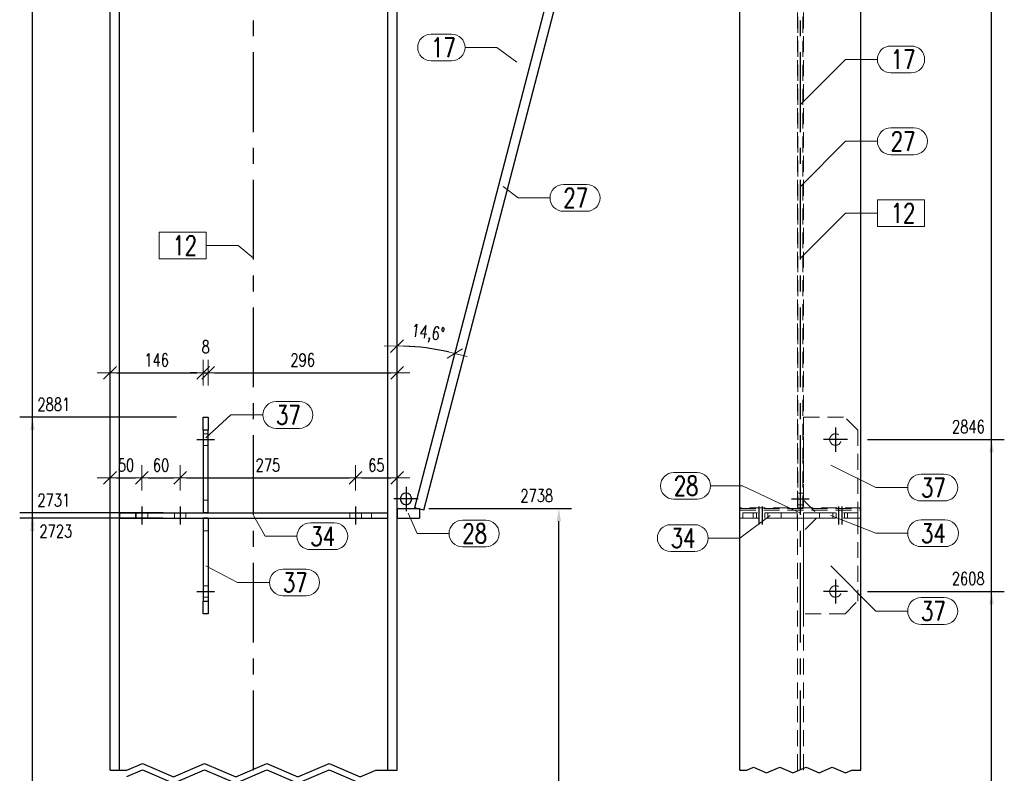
# Model space of a CAD drawing. Header units: millimetres. Extents: x 2097 to 3301, y 14853 to 15503.
# Tile 56 of 97: x 2684 to 2838, y 14968 to 15086. Entities that reach past the tile are written whole.
import ezdxf

# ---------------------------------------------------------------- set-up
doc = ezdxf.new("R2010")
doc.units = ezdxf.units.MM
doc.header["$LTSCALE"] = 10
doc.linetypes.add('HIDDEN', pattern=[0.375, 0.25, -0.125])
doc.linetypes.add('MITTE', pattern=[2, 1.25, -0.25, 0.25, -0.25])
doc.layers.get('Defpoints').update_dxf_attribs({"color": 1})
for name, color, linetype, lineweight in [('PS_DIM', 4, 'Continuous', 13), ('PS_Hidden', 2, 'HIDDEN', 9), ('PS_Pos', 1, 'Continuous', 15), ('PS_SOLID', 7, 'Continuous', 30)]:
    doc.layers.add(name, color=color, linetype=linetype, lineweight=lineweight)
doc.layers.add('PS_MID', color=5, linetype='MITTE')
doc.layers.add('PS_SHAPE', color=3, linetype='Continuous')
doc.styles.add('simplex', font='simplex.shx', dxfattribs={"width": 0.75})
doc.dimstyles.new('1_10_GŁ_DS1-LS10', dxfattribs={"dimtxt": 2, "dimasz": 2, "dimexe": 2, "dimexo": 5, "dimgap": 1, "dimtad": 1, "dimjust": 4, "dimdec": 0, "dimlfac": 10, "dimtxsty": 'simplex', "dimblk1": 'NONE', "dimsah": 1, "dimcen": 2, "dimclrd": 256, "dimclre": 256, "dimclrt": 3, "dimadec": 1, "dimazin": 0, "dimtfac": 1, "dimtdec": 0, "dimtmove": 2, "dimatfit": 3, "dimfxl": 1, "dimarcsym": 0})
doc.dimstyles.new('1_10_PRZ', dxfattribs={"dimtxt": 2, "dimasz": 1, "dimexe": 2, "dimexo": 5, "dimgap": 1, "dimtad": 1, "dimdec": 0, "dimlfac": 10, "dimtxsty": 'simplex', "dimblk": 'dimznak', "dimcen": 2, "dimse1": 1, "dimse2": 1, "dimclrt": 3, "dimadec": 1, "dimazin": 0, "dimtfac": 1, "dimtdec": 0, "dimtix": 1, "dimtmove": 2, "dimatfit": 3, "dimldrblk": 'dim-grot', "dimfxl": 1, "dimarcsym": 0})

# ---------------------------------------------------------------- blocks, each defined once
blk = doc.blocks.new('dimznak')
at = {"color": 0}
for points in [[(0, 2), (0, -2)], [(-2, 0), (2, 0)]]:
    blk.add_lwpolyline(points, dxfattribs=at)
at = {"color": 2}
blk.add_lwpolyline([(1, 1), (-1, -1)], dxfattribs=at)
blk = doc.blocks.new('*D246')
at = {"layer": 'Defpoints', "color": 0, "transparency": 16777216}
for p in [(2698.5, 15177.51), (2742.76, 15137.73), (2747.27, 15122.02), (2774.36, 15109.32), (2742.76, 14968.45)]:
    blk.add_point(p, dxfattribs=at)
at = {"layer": 'PS_DIM', "color": 0, "lineweight": -2, "transparency": 16777216}
blk.add_arc((2742.76, 15137.73), 16.35, 273.5057, 314.5403, dxfattribs=at)
for p, rotation in [((2754.91, 15126.8), 46.29313089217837), ((2742.76, 15121.38), 181.7528705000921)]:
    blk.add_blockref('dimznak', p, dxfattribs=dict(at, rotation=rotation))
at = {"layer": 'PS_DIM', "color": 3, "transparency": 16777216, "insert": (2748.52, 15124.8), "char_height": 2, "attachment_point": 5, "rotation": 24.023, "style": 'simplex'}
blk.add_mtext('48,0°', dxfattribs=at)
blk = doc.blocks.new('dim-grot')
blk.add_hatch(color=256).paths.add_polyline_path([(0, 0), (-2, 0.5), (-2, -0.5)])
blk.add_lwpolyline([(0, 0), (-2, 0.5), (-2, -0.5), (0, 0)])
blk = doc.blocks.new('*D247')
at = {"layer": 'Defpoints', "color": 0, "transparency": 16777216}
for p in [(2742.76, 15137.73), (2771.86, 15110.68), (2748.83, 15034.38), (2745.51, 15009.56), (2742.76, 14968.45)]:
    blk.add_point(p, dxfattribs=at)
at = {"layer": 'PS_DIM', "color": 0, "lineweight": -2, "transparency": 16777216}
blk.add_arc((2742.76, 14999), 35.9, 76.9913, 88.4042, dxfattribs=at)
for p, rotation in [((2742.76, 15034.9), 179.2020881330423), ((2751.81, 15033.74), 346.1934102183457)]:
    blk.add_blockref('dimznak', p, dxfattribs=dict(at, rotation=rotation))
at = {"layer": 'PS_DIM', "color": 3, "transparency": 16777216, "insert": (2747.6, 15036.78), "char_height": 2, "attachment_point": 5, "rotation": 352.6977, "style": 'simplex'}
blk.add_mtext('14,6°', dxfattribs=at)
blk = doc.blocks.new('*D268')
at = {"layer": 'Defpoints', "color": 0, "transparency": 16777216}
for p in [(2702.76, 15014.25), (2697.76, 15010.59), (2702.76, 15009.75)]:
    blk.add_point(p, dxfattribs=at)
at = {"layer": 'PS_DIM', "color": 0, "lineweight": -2, "transparency": 16777216}
blk.add_line((2698.76, 15014.25), (2701.76, 15014.25), dxfattribs=at)
at = {"layer": 'PS_DIM', "color": 0, "lineweight": -2, "transparency": 16777216, "rotation": 180}
blk.add_blockref('dimznak', (2697.76, 15014.25), dxfattribs=at)
at = {"layer": 'PS_DIM', "color": 0, "lineweight": -2, "transparency": 16777216}
blk.add_blockref('dimznak', (2702.76, 15014.25), dxfattribs=at)
at = {"layer": 'PS_DIM', "color": 3, "transparency": 16777216, "insert": (2700.26, 15016.25), "char_height": 2, "attachment_point": 5, "style": 'simplex'}
blk.add_mtext('50', dxfattribs=at)
blk = doc.blocks.new('*D269')
at = {"layer": 'Defpoints', "color": 0, "transparency": 16777216}
for p in [(2708.76, 15014.25), (2702.76, 15009.75), (2708.76, 15009.75)]:
    blk.add_point(p, dxfattribs=at)
at = {"layer": 'PS_DIM', "color": 0, "lineweight": -2, "transparency": 16777216}
blk.add_line((2703.76, 15014.25), (2707.76, 15014.25), dxfattribs=at)
at = {"layer": 'PS_DIM', "color": 0, "lineweight": -2, "transparency": 16777216, "rotation": 180}
blk.add_blockref('dimznak', (2702.76, 15014.25), dxfattribs=at)
at = {"layer": 'PS_DIM', "color": 0, "lineweight": -2, "transparency": 16777216}
blk.add_blockref('dimznak', (2708.76, 15014.25), dxfattribs=at)
at = {"layer": 'PS_DIM', "color": 3, "transparency": 16777216, "insert": (2705.76, 15016.25), "char_height": 2, "attachment_point": 5, "style": 'simplex'}
blk.add_mtext('60', dxfattribs=at)
blk = doc.blocks.new('*D270')
at = {"layer": 'Defpoints', "color": 0, "transparency": 16777216}
for p in [(2736.26, 15014.25), (2708.76, 15009.75), (2736.26, 15009.75)]:
    blk.add_point(p, dxfattribs=at)
at = {"layer": 'PS_DIM', "color": 0, "lineweight": -2, "transparency": 16777216}
blk.add_line((2709.76, 15014.25), (2735.26, 15014.25), dxfattribs=at)
at = {"layer": 'PS_DIM', "color": 0, "lineweight": -2, "transparency": 16777216, "rotation": 180}
blk.add_blockref('dimznak', (2708.76, 15014.25), dxfattribs=at)
at = {"layer": 'PS_DIM', "color": 0, "lineweight": -2, "transparency": 16777216}
blk.add_blockref('dimznak', (2736.26, 15014.25), dxfattribs=at)
at = {"layer": 'PS_DIM', "color": 3, "transparency": 16777216, "insert": (2722.51, 15016.25), "char_height": 2, "attachment_point": 5, "style": 'simplex'}
blk.add_mtext('275', dxfattribs=at)
blk = doc.blocks.new('*D271')
at = {"layer": 'Defpoints', "color": 0, "transparency": 16777216}
for p in [(2742.76, 15014.53), (2742.76, 15014.25), (2736.26, 15009.75)]:
    blk.add_point(p, dxfattribs=at)
at = {"layer": 'PS_DIM', "color": 0, "lineweight": -2, "transparency": 16777216}
blk.add_line((2737.26, 15014.25), (2741.76, 15014.25), dxfattribs=at)
at = {"layer": 'PS_DIM', "color": 0, "lineweight": -2, "transparency": 16777216, "rotation": 180}
blk.add_blockref('dimznak', (2736.26, 15014.25), dxfattribs=at)
at = {"layer": 'PS_DIM', "color": 0, "lineweight": -2, "transparency": 16777216}
blk.add_blockref('dimznak', (2742.76, 15014.25), dxfattribs=at)
at = {"layer": 'PS_DIM', "color": 3, "transparency": 16777216, "insert": (2739.51, 15016.25), "char_height": 2, "attachment_point": 5, "style": 'simplex'}
blk.add_mtext('65', dxfattribs=at)
blk = doc.blocks.new('*D282')
at = {"layer": 'Defpoints', "color": 0, "transparency": 16777216}
for p in [(2712.36, 15030.73), (2697.76, 15026.56), (2712.36, 15023.75)]:
    blk.add_point(p, dxfattribs=at)
at = {"layer": 'PS_DIM', "color": 0, "lineweight": -2, "transparency": 16777216}
blk.add_line((2698.76, 15030.73), (2711.36, 15030.73), dxfattribs=at)
at = {"layer": 'PS_DIM', "color": 0, "lineweight": -2, "transparency": 16777216, "rotation": 180}
blk.add_blockref('dimznak', (2697.76, 15030.73), dxfattribs=at)
at = {"layer": 'PS_DIM', "color": 0, "lineweight": -2, "transparency": 16777216}
blk.add_blockref('dimznak', (2712.36, 15030.73), dxfattribs=at)
at = {"layer": 'PS_DIM', "color": 3, "transparency": 16777216, "insert": (2705.06, 15032.73), "char_height": 2, "attachment_point": 5, "style": 'simplex'}
blk.add_mtext('146', dxfattribs=at)
blk = doc.blocks.new('*D283')
at = {"layer": 'Defpoints', "color": 0, "transparency": 16777216}
for p in [(2713.16, 15030.73), (2712.36, 15023.75), (2713.16, 15023.75)]:
    blk.add_point(p, dxfattribs=at)
at = {"layer": 'PS_DIM', "color": 0, "lineweight": -2, "transparency": 16777216}
for p, q in [((2711.36, 15030.73), (2710.36, 15030.73)), ((2712.36, 15030.73), (2713.16, 15030.73)), ((2714.16, 15030.73), (2715.16, 15030.73))]:
    blk.add_line(p, q, dxfattribs=at)
blk.add_blockref('dimznak', (2712.36, 15030.73), dxfattribs=at)
at = {"layer": 'PS_DIM', "color": 0, "lineweight": -2, "transparency": 16777216, "rotation": 180}
blk.add_blockref('dimznak', (2713.16, 15030.73), dxfattribs=at)
at = {"layer": 'PS_DIM', "color": 3, "transparency": 16777216, "insert": (2712.76, 15034.79), "char_height": 2, "attachment_point": 5, "style": 'simplex'}
blk.add_mtext('8', dxfattribs=at)
blk = doc.blocks.new('*D284')
at = {"layer": 'Defpoints', "color": 0, "transparency": 16777216}
for p in [(2742.76, 15030.73), (2713.16, 15023.75), (2742.76, 15024.1)]:
    blk.add_point(p, dxfattribs=at)
at = {"layer": 'PS_DIM', "color": 0, "lineweight": -2, "transparency": 16777216}
blk.add_line((2714.16, 15030.73), (2741.76, 15030.73), dxfattribs=at)
at = {"layer": 'PS_DIM', "color": 0, "lineweight": -2, "transparency": 16777216, "rotation": 180}
blk.add_blockref('dimznak', (2713.16, 15030.73), dxfattribs=at)
at = {"layer": 'PS_DIM', "color": 0, "lineweight": -2, "transparency": 16777216}
blk.add_blockref('dimznak', (2742.76, 15030.73), dxfattribs=at)
at = {"layer": 'PS_DIM', "color": 3, "transparency": 16777216, "insert": (2727.96, 15032.73), "char_height": 2, "attachment_point": 5, "style": 'simplex'}
blk.add_mtext('296', dxfattribs=at)
blk = doc.blocks.new('*D316')
at = {"layer": 'Defpoints', "color": 0, "transparency": 16777216}
for p in [(2685.6, 15007.95), (2711.06, 15007.95), (2742.76, 14919.15)]:
    blk.add_point(p, dxfattribs=at)
at = {"layer": 'PS_DIM', "lineweight": -2, "transparency": 16777216}
for p, q in [((2706.06, 15007.95), (2683.6, 15007.95)), ((2685.6, 14919.15), (2685.6, 15005.95)), ((2737.76, 14919.15), (2683.6, 14919.15))]:
    blk.add_line(p, q, dxfattribs=at)
at = {"layer": 'PS_DIM', "transparency": 16777216}
blk.add_solid([(2685.26, 15005.95), (2685.93, 15005.95), (2685.6, 15007.95)], dxfattribs=at)
at = {"layer": 'PS_DIM', "color": 3, "transparency": 16777216, "insert": (2689.26, 15005.9), "char_height": 2, "attachment_point": 5, "rotation": 0.0573, "style": 'simplex'}
blk.add_mtext('2723', dxfattribs=at)
blk = doc.blocks.new('_None')
blk = doc.blocks.new('*D317')
at = {"layer": 'Defpoints', "color": 0, "transparency": 16777216}
for p in [(2685.6, 15008.75), (2711.09, 15008.75), (2742.76, 14919.15)]:
    blk.add_point(p, dxfattribs=at)
at = {"layer": 'PS_DIM', "lineweight": -2, "transparency": 16777216}
for p, q in [((2706.09, 15008.75), (2683.6, 15008.75)), ((2685.6, 14919.15), (2685.6, 15006.75)), ((2737.76, 14919.15), (2683.6, 14919.15))]:
    blk.add_line(p, q, dxfattribs=at)
at = {"layer": 'PS_DIM', "transparency": 16777216}
blk.add_solid([(2685.26, 15006.75), (2685.93, 15006.75), (2685.6, 15008.75)], dxfattribs=at)
at = {"layer": 'PS_DIM', "color": 3, "transparency": 16777216, "insert": (2688.94, 15010.77), "char_height": 2, "attachment_point": 5, "rotation": 0.0573, "style": 'simplex'}
blk.add_mtext('2731', dxfattribs=at)
blk = doc.blocks.new('*D318')
at = {"layer": 'Defpoints', "color": 0, "transparency": 16777216}
for p in [(2685.6, 15023.75), (2713.16, 15023.75), (2742.76, 14919.15)]:
    blk.add_point(p, dxfattribs=at)
at = {"layer": 'PS_DIM', "lineweight": -2, "transparency": 16777216}
for p, q in [((2708.16, 15023.75), (2683.6, 15023.75)), ((2685.6, 14919.15), (2685.6, 15021.75)), ((2737.76, 14919.15), (2683.6, 14919.15))]:
    blk.add_line(p, q, dxfattribs=at)
at = {"layer": 'PS_DIM', "transparency": 16777216}
blk.add_solid([(2685.26, 15021.75), (2685.93, 15021.75), (2685.6, 15023.75)], dxfattribs=at)
at = {"layer": 'PS_DIM', "color": 3, "transparency": 16777216, "insert": (2688.94, 15025.77), "char_height": 2, "attachment_point": 5, "rotation": 0.0573, "style": 'simplex'}
blk.add_mtext('2881', dxfattribs=at)
blk = doc.blocks.new('*D319')
at = {"layer": 'Defpoints', "color": 0, "transparency": 16777216}
for p in [(2685.6, 15154.25), (2705.32, 15154.25), (2742.76, 14919.15)]:
    blk.add_point(p, dxfattribs=at)
at = {"layer": 'PS_DIM', "lineweight": -2, "transparency": 16777216}
for p, q in [((2700.32, 15154.25), (2683.6, 15154.25)), ((2685.6, 14919.15), (2685.6, 15152.25)), ((2737.76, 14919.15), (2683.6, 14919.15))]:
    blk.add_line(p, q, dxfattribs=at)
at = {"layer": 'PS_DIM', "transparency": 16777216}
blk.add_solid([(2685.26, 15152.25), (2685.93, 15152.25), (2685.6, 15154.25)], dxfattribs=at)
at = {"layer": 'PS_DIM', "color": 3, "transparency": 16777216, "insert": (2689.08, 15152.65), "char_height": 2, "attachment_point": 5, "rotation": 0.0573, "style": 'simplex'}
blk.add_mtext('4186', dxfattribs=at)
blk = doc.blocks.new('*D320')
at = {"layer": 'Defpoints', "color": 0, "transparency": 16777216}
for p in [(2685.6, 15155.05), (2705.26, 15155.05), (2742.76, 14919.15)]:
    blk.add_point(p, dxfattribs=at)
at = {"layer": 'PS_DIM', "lineweight": -2, "transparency": 16777216}
for p, q in [((2700.26, 15155.05), (2683.6, 15155.05)), ((2685.6, 14919.15), (2685.6, 15153.05)), ((2737.76, 14919.15), (2683.6, 14919.15))]:
    blk.add_line(p, q, dxfattribs=at)
at = {"layer": 'PS_DIM', "transparency": 16777216}
blk.add_solid([(2685.26, 15153.05), (2685.93, 15153.05), (2685.6, 15155.05)], dxfattribs=at)
at = {"layer": 'PS_DIM', "color": 3, "transparency": 16777216, "insert": (2689.15, 15157.07), "char_height": 2, "attachment_point": 5, "rotation": 0.0573, "style": 'simplex'}
blk.add_mtext('4194', dxfattribs=at)
blk = doc.blocks.new('*D321')
at = {"layer": 'Defpoints', "color": 0, "transparency": 16777216}
for p in [(2685.6, 15178.18), (2697.76, 15178.18), (2742.76, 14919.15)]:
    blk.add_point(p, dxfattribs=at)
at = {"layer": 'PS_DIM', "lineweight": -2, "transparency": 16777216}
for p, q in [((2692.76, 15178.18), (2683.6, 15178.18)), ((2685.6, 14919.15), (2685.6, 15176.18)), ((2737.76, 14919.15), (2683.6, 14919.15))]:
    blk.add_line(p, q, dxfattribs=at)
at = {"layer": 'PS_DIM', "transparency": 16777216}
blk.add_solid([(2685.26, 15176.18), (2685.93, 15176.18), (2685.6, 15178.18)], dxfattribs=at)
at = {"layer": 'PS_DIM', "color": 3, "transparency": 16777216, "insert": (2689.26, 15176.55), "char_height": 2, "attachment_point": 5, "rotation": 0.0573, "style": 'simplex'}
blk.add_mtext('4425', dxfattribs=at)
blk = doc.blocks.new('*D322')
at = {"layer": 'Defpoints', "color": 0, "transparency": 16777216}
for p in [(2685.6, 15179), (2699.84, 15179), (2742.76, 14919.15)]:
    blk.add_point(p, dxfattribs=at)
at = {"layer": 'PS_DIM', "lineweight": -2, "transparency": 16777216}
for p, q in [((2694.84, 15179), (2683.6, 15179)), ((2685.6, 14919.15), (2685.6, 15177)), ((2737.76, 14919.15), (2683.6, 14919.15))]:
    blk.add_line(p, q, dxfattribs=at)
at = {"layer": 'PS_DIM', "transparency": 16777216}
blk.add_solid([(2685.26, 15177), (2685.93, 15177), (2685.6, 15179)], dxfattribs=at)
at = {"layer": 'PS_DIM', "color": 3, "transparency": 16777216, "insert": (2689.26, 15181.02), "char_height": 2, "attachment_point": 5, "rotation": 0.0573, "style": 'simplex'}
blk.add_mtext('4433', dxfattribs=at)
blk = doc.blocks.new('*D326')
at = {"layer": 'Defpoints', "color": 0, "transparency": 16777216}
for p in [(2742.76, 15009.45), (2768.13, 15009.45), (2742.76, 14919.15)]:
    blk.add_point(p, dxfattribs=at)
at = {"layer": 'PS_DIM', "lineweight": -2, "transparency": 16777216}
for p, q in [((2747.76, 15009.45), (2770.13, 15009.45)), ((2768.13, 14919.15), (2768.13, 15007.45)), ((2747.76, 14919.15), (2770.13, 14919.15))]:
    blk.add_line(p, q, dxfattribs=at)
at = {"layer": 'PS_DIM', "transparency": 16777216}
blk.add_solid([(2767.8, 15007.45), (2768.46, 15007.45), (2768.13, 15009.45)], dxfattribs=at)
at = {"layer": 'PS_DIM', "color": 3, "transparency": 16777216, "insert": (2764.66, 15011.47), "char_height": 2, "attachment_point": 5, "rotation": 0.0573, "style": 'simplex'}
blk.add_mtext('2738', dxfattribs=at)
blk = doc.blocks.new('*D356')
at = {"layer": 'Defpoints', "color": 0, "transparency": 16777216}
for p in [(2811.49, 14996.45), (2835.96, 14996.45), (2815.49, 14919.15)]:
    blk.add_point(p, dxfattribs=at)
at = {"layer": 'PS_DIM', "lineweight": -2, "transparency": 16777216}
for p, q in [((2816.49, 14996.45), (2837.96, 14996.45)), ((2835.96, 14919.15), (2835.96, 14994.45)), ((2820.49, 14919.15), (2837.96, 14919.15))]:
    blk.add_line(p, q, dxfattribs=at)
at = {"layer": 'PS_DIM', "transparency": 16777216}
blk.add_solid([(2835.63, 14994.45), (2836.29, 14994.45), (2835.96, 14996.45)], dxfattribs=at)
at = {"layer": 'PS_DIM', "color": 3, "transparency": 16777216, "insert": (2832.3, 14998.47), "char_height": 2, "attachment_point": 5, "rotation": 0.0573, "style": 'simplex'}
blk.add_mtext('2608', dxfattribs=at)
blk = doc.blocks.new('*D357')
at = {"layer": 'Defpoints', "color": 0, "transparency": 16777216}
for p in [(2811.49, 15020.25), (2835.96, 15020.25), (2815.49, 14919.15)]:
    blk.add_point(p, dxfattribs=at)
at = {"layer": 'PS_DIM', "lineweight": -2, "transparency": 16777216}
for p, q in [((2816.49, 15020.25), (2837.96, 15020.25)), ((2835.96, 14919.15), (2835.96, 15018.25)), ((2820.49, 14919.15), (2837.96, 14919.15))]:
    blk.add_line(p, q, dxfattribs=at)
at = {"layer": 'PS_DIM', "transparency": 16777216}
blk.add_solid([(2835.63, 15018.25), (2836.29, 15018.25), (2835.96, 15020.25)], dxfattribs=at)
at = {"layer": 'PS_DIM', "color": 3, "transparency": 16777216, "insert": (2832.33, 15022.27), "char_height": 2, "attachment_point": 5, "rotation": 0.0573, "style": 'simplex'}
blk.add_mtext('2846', dxfattribs=at)
blk = doc.blocks.new('*D358')
at = {"layer": 'Defpoints', "color": 0, "transparency": 16777216}
for p in [(2811.49, 15147.75), (2835.96, 15147.75), (2815.49, 14919.15)]:
    blk.add_point(p, dxfattribs=at)
at = {"layer": 'PS_DIM', "lineweight": -2, "transparency": 16777216}
for p, q in [((2816.49, 15147.75), (2837.96, 15147.75)), ((2835.96, 14919.15), (2835.96, 15145.75)), ((2820.49, 14919.15), (2837.96, 14919.15))]:
    blk.add_line(p, q, dxfattribs=at)
at = {"layer": 'PS_DIM', "transparency": 16777216}
blk.add_solid([(2835.63, 15145.75), (2836.29, 15145.75), (2835.96, 15147.75)], dxfattribs=at)
at = {"layer": 'PS_DIM', "color": 3, "transparency": 16777216, "insert": (2832.76, 15149.77), "char_height": 2, "attachment_point": 5, "rotation": 0.0573, "style": 'simplex'}
blk.add_mtext('4121', dxfattribs=at)
blk = doc.blocks.new('*D359')
at = {"layer": 'Defpoints', "color": 0, "transparency": 16777216}
for p in [(2795.77, 15179), (2835.96, 15179), (2815.49, 14919.15)]:
    blk.add_point(p, dxfattribs=at)
at = {"layer": 'PS_DIM', "lineweight": -2, "transparency": 16777216}
for p, q in [((2800.77, 15179), (2837.96, 15179)), ((2835.96, 14919.15), (2835.96, 15177)), ((2820.49, 14919.15), (2837.96, 14919.15))]:
    blk.add_line(p, q, dxfattribs=at)
at = {"layer": 'PS_DIM', "transparency": 16777216}
blk.add_solid([(2835.63, 15177), (2836.29, 15177), (2835.96, 15179)], dxfattribs=at)
at = {"layer": 'PS_DIM', "color": 3, "transparency": 16777216, "insert": (2832.3, 15181.02), "char_height": 2, "attachment_point": 5, "rotation": 0.0573, "style": 'simplex'}
blk.add_mtext('4433', dxfattribs=at)
blk = doc.blocks.new('*X712')
at = {"color": 1}
for p, q in [((2700.4, 14968.45), (2702.84, 14969.48)), ((2702.84, 14969.48), (2707.72, 14967.42)), ((2707.72, 14967.42), (2712.59, 14969.48)), ((2712.59, 14969.48), (2717.47, 14967.42)), ((2717.47, 14967.42), (2722.35, 14969.48)), ((2722.35, 14969.48), (2727.22, 14967.42)), ((2727.22, 14967.42), (2732.1, 14969.48)), ((2732.1, 14969.48), (2736.98, 14967.42)), ((2697.76, 14968.45), (2700.4, 14968.45)), ((2700.4, 14967.45), (2702.84, 14968.48)), ((2702.84, 14968.48), (2707.72, 14966.42)), ((2707.72, 14966.42), (2712.59, 14968.48)), ((2712.59, 14968.48), (2717.47, 14966.42)), ((2717.47, 14966.42), (2722.35, 14968.48)), ((2722.35, 14968.48), (2727.22, 14966.42)), ((2727.22, 14966.42), (2732.1, 14968.48)), ((2732.1, 14968.48), (2736.98, 14966.42)), ((2736.98, 14967.42), (2739.41, 14968.45)), ((2739.41, 14968.45), (2742.76, 14968.45))]:
    blk.add_line(p, q, dxfattribs=at)
at = {"layer": 'PS_Hidden', "color": 2, "linetype": 'HIDDEN'}
for p, q in [((2713.16, 15021.15), (2712.36, 15021.15)), ((2713.16, 15019.35), (2712.36, 15019.35)), ((2713.16, 15010.75), (2712.36, 15010.75)), ((2701.76, 15007.95), (2701.76, 15008.75)), ((2701.86, 15007.95), (2701.86, 15008.75)), ((2703.66, 15007.95), (2703.66, 15008.75)), ((2707.86, 15007.95), (2707.86, 15008.75)), ((2709.66, 15007.95), (2709.66, 15008.75)), ((2735.36, 15007.95), (2735.36, 15008.75)), ((2737.16, 15007.95), (2737.16, 15008.75)), ((2738.76, 15008.75), (2738.76, 15007.95)), ((2712.36, 15005.95), (2713.16, 15005.95)), ((2713.16, 14997.35), (2712.36, 14997.35)), ((2713.16, 14995.55), (2712.36, 14995.55))]:
    blk.add_line(p, q, dxfattribs=at)
at = {"layer": 'PS_MID', "color": 5, "linetype": 'MITTE'}
for p, q in [((2720.26, 14968.45), (2720.26, 15183.18)), ((2711.36, 15020.25), (2714.16, 15020.25)), ((2744.16, 15012.85), (2744.16, 15009.05)), ((2746.06, 15010.95), (2742.26, 15010.95)), ((2702.76, 15009.75), (2702.76, 15006.95)), ((2702.76, 15009.75), (2702.76, 15006.95)), ((2708.76, 15009.75), (2708.76, 15006.95)), ((2708.76, 15009.75), (2708.76, 15006.95)), ((2736.26, 15009.75), (2736.26, 15006.95)), ((2736.26, 15009.75), (2736.26, 15006.95)), ((2711.36, 14996.45), (2714.16, 14996.45))]:
    blk.add_line(p, q, dxfattribs=at)
at = {"layer": 'PS_SOLID', "color": 7, "linetype": 'Continuous'}
for p, q in [((2697.76, 14968.45), (2697.76, 15178.18)), ((2699.22, 14968.45), (2699.22, 15176.87)), ((2741.3, 14968.45), (2741.3, 15139.04)), ((2742.76, 14968.45), (2742.76, 15137.73)), ((2771.86, 15110.68), (2745.51, 15009.56)), ((2746.96, 15009.18), (2773.3, 15110.27)), ((2712.36, 15023.75), (2713.16, 15023.75)), ((2712.36, 15021.75), (2712.36, 15023.75)), ((2713.16, 15023.75), (2713.16, 15021.75)), ((2712.36, 15021.75), (2712.36, 15008.75)), ((2713.16, 15021.75), (2712.36, 15021.75)), ((2713.16, 15008.75), (2713.16, 15021.75)), ((2742.76, 15009.45), (2746.26, 15009.45)), ((2742.76, 15009.45), (2742.76, 15007.95)), ((2745.51, 15009.56), (2745.48, 15009.45)), ((2746.96, 15009.18), (2745.51, 15009.56)), ((2746.26, 15009.45), (2746.26, 15007.95)), ((2699.26, 15008.75), (2741.26, 15008.75)), ((2699.26, 15008.75), (2699.26, 15007.95)), ((2699.26, 15007.95), (2741.26, 15007.95)), ((2713.16, 15008.75), (2712.36, 15008.75)), ((2712.36, 15007.95), (2712.36, 14994.95)), ((2713.16, 15007.95), (2712.36, 15007.95)), ((2713.16, 15007.95), (2713.16, 14994.95)), ((2741.26, 15008.75), (2741.26, 15007.95)), ((2742.76, 15007.95), (2746.26, 15007.95)), ((2712.36, 14994.95), (2713.16, 14994.95)), ((2712.36, 14992.95), (2712.36, 14994.95)), ((2713.16, 14994.95), (2713.16, 14992.95)), ((2713.16, 14992.95), (2712.36, 14992.95))]:
    blk.add_line(p, q, dxfattribs=at)
at = {"layer": 'PS_SOLID', "color": 7, "extrusion": (0, 0, -1)}
blk.add_circle((-2744.16, 15010.95), 0.9, dxfattribs=at)
blk = doc.blocks.new('*X713')
at = {"color": 1}
for p, q in [((2759.41, 15059.93), (2761.74, 15058.13)), ((2768.84, 15060.23), (2772.48, 15060.23)), ((2761.74, 15058.13), (2766.74, 15058.13)), ((2768.84, 15056.03), (2772.48, 15056.03))]:
    blk.add_line(p, q, dxfattribs=at)
for centre, start, end in [((2768.84, 15058.13), 90, 270), ((2772.48, 15058.13), 270, 90)]:
    blk.add_arc(centre, 2.1, start, end, dxfattribs=at)
at = {"color": 2, "style": 'simplex', "width": 0.75}
blk.add_text('27', height=3, dxfattribs=at).set_placement((2768.84, 15056.63))
blk = doc.blocks.new('*X714')
at = {"color": 1}
for p, q in [((2748.09, 15083.8), (2751.31, 15083.8)), ((2753.41, 15081.7), (2758.41, 15081.7)), ((2761.56, 15079.38), (2758.41, 15081.7)), ((2748.09, 15079.6), (2751.31, 15079.6))]:
    blk.add_line(p, q, dxfattribs=at)
for centre, start, end in [((2748.09, 15081.7), 90, 270), ((2751.31, 15081.7), 270, 90)]:
    blk.add_arc(centre, 2.1, start, end, dxfattribs=at)
at = {"color": 2, "style": 'simplex', "width": 0.75}
blk.add_text('17', height=3, dxfattribs=at).set_placement((2748.09, 15080.2))
blk = doc.blocks.new('*X715')
at = {"color": 1}
for p, q in [((2712.85, 15052.76), (2705.44, 15052.76)), ((2705.44, 15052.76), (2705.44, 15048.56)), ((2712.85, 15048.56), (2712.85, 15052.76)), ((2712.85, 15050.66), (2717.85, 15050.66)), ((2720.26, 15048.67), (2717.85, 15050.66)), ((2705.44, 15048.56), (2712.85, 15048.56))]:
    blk.add_line(p, q, dxfattribs=at)
at = {"color": 30, "style": 'simplex', "width": 0.75}
blk.add_text('12', height=3, dxfattribs=at).set_placement((2707.54, 15049.16))
blk = doc.blocks.new('*X719')
at = {"color": 1}
for p, q in [((2720.26, 15008.35), (2722.07, 15005.1)), ((2729.17, 15007.2), (2732.92, 15007.2)), ((2722.07, 15005.1), (2727.07, 15005.1)), ((2729.17, 15003), (2732.92, 15003))]:
    blk.add_line(p, q, dxfattribs=at)
for centre, start, end in [((2729.17, 15005.1), 90, 270), ((2732.92, 15005.1), 270, 90)]:
    blk.add_arc(centre, 2.1, start, end, dxfattribs=at)
at = {"color": 2, "style": 'simplex', "width": 0.75}
blk.add_text('34', height=3, dxfattribs=at).set_placement((2729.17, 15003.6))
blk = doc.blocks.new('*X720')
at = {"color": 1}
for p, q in [((2720.26, 15008.35), (2722.07, 15005.1)), ((2729.17, 15007.2), (2732.92, 15007.2)), ((2722.07, 15005.1), (2727.07, 15005.1)), ((2729.17, 15003), (2732.92, 15003))]:
    blk.add_line(p, q, dxfattribs=at)
for centre, start, end in [((2729.17, 15005.1), 90, 270), ((2732.92, 15005.1), 270, 90)]:
    blk.add_arc(centre, 2.1, start, end, dxfattribs=at)
at = {"color": 2, "style": 'simplex', "width": 0.75}
blk.add_text('34', height=3, dxfattribs=at).set_placement((2729.17, 15003.6))
blk = doc.blocks.new('*X721')
at = {"color": 1}
for p, q in [((2744.51, 15008.7), (2745.91, 15005.53)), ((2753.01, 15007.63), (2756.65, 15007.63)), ((2745.91, 15005.53), (2750.91, 15005.53)), ((2753.01, 15003.43), (2756.65, 15003.43))]:
    blk.add_line(p, q, dxfattribs=at)
for centre, start, end in [((2753.01, 15005.53), 90, 270), ((2756.65, 15005.53), 270, 90)]:
    blk.add_arc(centre, 2.1, start, end, dxfattribs=at)
at = {"color": 2, "style": 'simplex', "width": 0.75}
blk.add_text('28', height=3, dxfattribs=at).set_placement((2753.01, 15004.03))
blk = doc.blocks.new('*X722')
at = {"color": 1}
for p, q in [((2723.8, 15026.21), (2727.44, 15026.21)), ((2712.76, 15020.52), (2716.7, 15024.11)), ((2716.7, 15024.11), (2721.7, 15024.11)), ((2723.8, 15022.01), (2727.44, 15022.01))]:
    blk.add_line(p, q, dxfattribs=at)
for centre, start, end in [((2723.8, 15024.11), 90, 270), ((2727.44, 15024.11), 270, 90)]:
    blk.add_arc(centre, 2.1, start, end, dxfattribs=at)
at = {"color": 2, "style": 'simplex', "width": 0.75}
blk.add_text('37', height=3, dxfattribs=at).set_placement((2723.8, 15022.61))
blk = doc.blocks.new('*X723')
at = {"color": 1}
for p, q in [((2712.76, 15000.45), (2717.76, 14997.86)), ((2724.86, 14999.96), (2728.5, 14999.96)), ((2717.76, 14997.86), (2722.76, 14997.86)), ((2724.86, 14995.76), (2728.5, 14995.76))]:
    blk.add_line(p, q, dxfattribs=at)
for centre, start, end in [((2724.86, 14997.86), 90, 270), ((2728.5, 14997.86), 270, 90)]:
    blk.add_arc(centre, 2.1, start, end, dxfattribs=at)
at = {"color": 2, "style": 'simplex', "width": 0.75}
blk.add_text('37', height=3, dxfattribs=at).set_placement((2724.86, 14996.36))
blk = doc.blocks.new('*X728')
at = {"color": 1}
for p, q in [((2797.61, 14968.45), (2798.64, 14968.89)), ((2798.64, 14968.89), (2800.7, 14968.02)), ((2800.7, 14968.02), (2802.75, 14968.89)), ((2802.75, 14968.89), (2804.81, 14968.02)), ((2804.81, 14968.02), (2806.87, 14968.89)), ((2806.87, 14968.89), (2808.93, 14968.02)), ((2808.93, 14968.02), (2810.99, 14968.89)), ((2810.99, 14968.89), (2813.05, 14968.02)), ((2796.49, 14968.45), (2797.61, 14968.45)), ((2813.05, 14968.02), (2814.08, 14968.45)), ((2814.08, 14968.45), (2815.49, 14968.45))]:
    blk.add_line(p, q, dxfattribs=at)
at = {"layer": 'PS_Hidden', "color": 2, "linetype": 'HIDDEN'}
for p, q in [((2805.52, 14968.45), (2805.52, 15176.87)), ((2806.46, 14968.45), (2806.46, 15176.87)), ((2805.59, 15135.23), (2805.59, 15009.45)), ((2806.39, 15135.23), (2806.39, 15009.45)), ((2806.49, 15023.75), (2812.99, 15023.75)), ((2806.49, 15010.75), (2806.49, 15023.75)), ((2814.99, 15021.75), (2812.99, 15023.75)), ((2814.99, 15021.75), (2814.99, 15008.75)), ((2806.39, 15011.85), (2805.59, 15011.85)), ((2806.49, 15010.75), (2808.49, 15008.75)), ((2815.49, 15009.56), (2796.49, 15009.56)), ((2796.49, 15009.45), (2815.49, 15009.45)), ((2796.49, 15009.18), (2815.49, 15009.18)), ((2806.39, 15010.05), (2805.59, 15010.05)), ((2806.39, 15009.45), (2805.59, 15009.45)), ((2796.49, 15007.95), (2796.99, 15007.95)), ((2796.99, 15008.75), (2796.99, 15007.95)), ((2802.99, 15008.75), (2796.99, 15008.75)), ((2796.99, 15007.95), (2802.99, 15007.95)), ((2798.59, 15007.95), (2798.59, 15008.75)), ((2799.09, 15007.95), (2799.09, 15008.75)), ((2800.39, 15007.95), (2800.39, 15008.75)), ((2800.89, 15007.95), (2800.89, 15008.75)), ((2802.99, 15008.75), (2805.49, 15008.75)), ((2802.99, 15007.95), (2802.99, 15008.75)), ((2805.49, 15007.95), (2802.99, 15007.95)), ((2805.49, 15008.75), (2805.49, 15007.95)), ((2805.49, 15007.95), (2806.49, 15007.95)), ((2806.49, 15007.95), (2806.49, 15008.75)), ((2806.49, 15008.75), (2808.99, 15008.75)), ((2808.99, 15007.95), (2806.49, 15007.95)), ((2808.49, 15007.95), (2806.49, 15005.95)), ((2808.99, 15008.75), (2814.99, 15008.75)), ((2808.99, 15008.75), (2808.99, 15007.95)), ((2808.99, 15007.95), (2814.99, 15007.95)), ((2811.09, 15007.95), (2811.09, 15008.75)), ((2811.59, 15007.95), (2811.59, 15008.75)), ((2812.89, 15007.95), (2812.89, 15008.75)), ((2813.39, 15007.95), (2813.39, 15008.75)), ((2814.99, 15008.75), (2814.99, 15007.95)), ((2814.99, 15007.95), (2815.49, 15007.95)), ((2814.99, 15007.95), (2814.99, 14994.95)), ((2806.49, 14992.95), (2806.49, 15005.95)), ((2812.99, 14992.95), (2814.99, 14994.95)), ((2812.99, 14992.95), (2806.49, 14992.95))]:
    blk.add_line(p, q, dxfattribs=at)
at = {"layer": 'PS_Hidden', "color": 2, "extrusion": (0, 0, -1)}
for centre in [(-2811.49, 15020.25), (-2811.49, 14996.45)]:
    blk.add_circle(centre, 0.9, dxfattribs=at)
at = {"layer": 'PS_MID', "color": 5, "linetype": 'MITTE'}
for p, q in [((2805.99, 14968.45), (2805.99, 15183.18)), ((2811.49, 15022.15), (2811.49, 15018.35)), ((2813.39, 15020.25), (2809.59, 15020.25)), ((2804.59, 15010.95), (2807.39, 15010.95)), ((2799.49, 15009.75), (2799.49, 15006.95)), ((2799.99, 15009.75), (2799.99, 15006.95)), ((2799.99, 15009.75), (2799.99, 15006.95)), ((2811.99, 15009.75), (2811.99, 15006.95)), ((2811.99, 15009.75), (2811.99, 15006.95)), ((2812.49, 15009.75), (2812.49, 15006.95)), ((2811.49, 14998.35), (2811.49, 14994.55)), ((2813.39, 14996.45), (2809.59, 14996.45))]:
    blk.add_line(p, q, dxfattribs=at)
at = {"layer": 'PS_SOLID', "color": 7, "linetype": 'Continuous'}
for p, q in [((2796.49, 14968.45), (2796.49, 15178.18)), ((2815.49, 14968.45), (2815.49, 15178.18))]:
    blk.add_line(p, q, dxfattribs=at)
blk = doc.blocks.new('*X729')
at = {"color": 1}
for p, q in [((2825.47, 15057.84), (2818.06, 15057.84)), ((2818.06, 15057.84), (2818.06, 15053.64)), ((2825.47, 15053.64), (2825.47, 15057.84)), ((2805.99, 15048.67), (2813.06, 15055.74)), ((2813.06, 15055.74), (2818.06, 15055.74)), ((2818.06, 15053.64), (2825.47, 15053.64))]:
    blk.add_line(p, q, dxfattribs=at)
at = {"color": 30, "style": 'simplex', "width": 0.75}
blk.add_text('12', height=3, dxfattribs=at).set_placement((2820.16, 15054.24))
blk = doc.blocks.new('*X730')
at = {"color": 1}
for p, q in [((2810.74, 15016.25), (2817.81, 15012.73)), ((2824.91, 15014.83), (2828.55, 15014.83)), ((2817.81, 15012.73), (2822.81, 15012.73)), ((2824.91, 15010.63), (2828.55, 15010.63))]:
    blk.add_line(p, q, dxfattribs=at)
for centre, start, end in [((2824.91, 15012.73), 90, 270), ((2828.55, 15012.73), 270, 90)]:
    blk.add_arc(centre, 2.1, start, end, dxfattribs=at)
at = {"color": 2, "style": 'simplex', "width": 0.75}
blk.add_text('37', height=3, dxfattribs=at).set_placement((2824.91, 15011.23))
blk = doc.blocks.new('*X731')
at = {"color": 1}
for p, q in [((2820.16, 15069.1), (2823.8, 15069.1)), ((2805.99, 15059.93), (2813.06, 15067)), ((2813.06, 15067), (2818.06, 15067)), ((2820.16, 15064.9), (2823.8, 15064.9))]:
    blk.add_line(p, q, dxfattribs=at)
for centre, start, end in [((2820.16, 15067), 90, 270), ((2823.8, 15067), 270, 90)]:
    blk.add_arc(centre, 2.1, start, end, dxfattribs=at)
at = {"color": 2, "style": 'simplex', "width": 0.75}
blk.add_text('27', height=3, dxfattribs=at).set_placement((2820.16, 15065.5))
blk = doc.blocks.new('*X732')
at = {"color": 1}
for p, q in [((2786.15, 15015.1), (2789.79, 15015.1)), ((2791.89, 15013), (2796.89, 15013)), ((2805.99, 15008.7), (2796.89, 15013)), ((2786.15, 15010.9), (2789.79, 15010.9))]:
    blk.add_line(p, q, dxfattribs=at)
for centre, start, end in [((2786.15, 15013), 90, 270), ((2789.79, 15013), 270, 90)]:
    blk.add_arc(centre, 2.1, start, end, dxfattribs=at)
at = {"color": 2, "style": 'simplex', "width": 0.75}
blk.add_text('28', height=3, dxfattribs=at).set_placement((2786.15, 15011.5))
blk = doc.blocks.new('*X733')
at = {"color": 1}
for p, q in [((2801.24, 15008.35), (2796.52, 15004.81)), ((2785.67, 15006.91), (2789.42, 15006.91)), ((2791.52, 15004.81), (2796.52, 15004.81)), ((2785.67, 15002.71), (2789.42, 15002.71))]:
    blk.add_line(p, q, dxfattribs=at)
for centre, start, end in [((2785.67, 15004.81), 90, 270), ((2789.42, 15004.81), 270, 90)]:
    blk.add_arc(centre, 2.1, start, end, dxfattribs=at)
at = {"color": 2, "style": 'simplex', "width": 0.75}
blk.add_text('34', height=3, dxfattribs=at).set_placement((2785.67, 15003.31))
blk = doc.blocks.new('*X734')
at = {"color": 1}
for p, q in [((2810.74, 15008.35), (2817.81, 15005.57)), ((2824.91, 15007.67), (2828.66, 15007.67)), ((2817.81, 15005.57), (2822.81, 15005.57)), ((2824.91, 15003.47), (2828.66, 15003.47))]:
    blk.add_line(p, q, dxfattribs=at)
for centre, start, end in [((2824.91, 15005.57), 90, 270), ((2828.66, 15005.57), 270, 90)]:
    blk.add_arc(centre, 2.1, start, end, dxfattribs=at)
at = {"color": 2, "style": 'simplex', "width": 0.75}
blk.add_text('34', height=3, dxfattribs=at).set_placement((2824.91, 15004.07))
blk = doc.blocks.new('*X735')
at = {"color": 1}
for p, q in [((2820.16, 15081.93), (2823.37, 15081.93)), ((2805.99, 15072.75), (2813.06, 15079.83)), ((2813.06, 15079.83), (2818.06, 15079.83)), ((2820.16, 15077.73), (2823.37, 15077.73))]:
    blk.add_line(p, q, dxfattribs=at)
for centre, start, end in [((2820.16, 15079.83), 90, 270), ((2823.37, 15079.83), 270, 90)]:
    blk.add_arc(centre, 2.1, start, end, dxfattribs=at)
at = {"color": 2, "style": 'simplex', "width": 0.75}
blk.add_text('17', height=3, dxfattribs=at).set_placement((2820.16, 15078.33))
blk = doc.blocks.new('*X736')
at = {"color": 1}
for p, q in [((2810.74, 15000.45), (2817.81, 14993.38)), ((2824.91, 14995.48), (2828.55, 14995.48)), ((2817.81, 14993.38), (2822.81, 14993.38)), ((2824.91, 14991.28), (2828.55, 14991.28))]:
    blk.add_line(p, q, dxfattribs=at)
for centre, start, end in [((2824.91, 14993.38), 90, 270), ((2828.55, 14993.38), 270, 90)]:
    blk.add_arc(centre, 2.1, start, end, dxfattribs=at)
at = {"color": 2, "style": 'simplex', "width": 0.75}
blk.add_text('37', height=3, dxfattribs=at).set_placement((2824.91, 14991.88))

msp = doc.modelspace()

# ---------------------------------------------------------------- block references
at = {"layer": 'PS_Pos'}
for name in ['*X714', '*X735', '*X731', '*X713', '*X729', '*X715', '*X722', '*X732', '*X730', '*X719', '*X720', '*X721', '*X733', '*X734', '*X723', '*X736']:
    msp.add_blockref(name, (0, 0), dxfattribs=at)
at = {"layer": 'PS_SHAPE', "color": 3}
for name in ['*X712', '*X728']:
    msp.add_blockref(name, (0, 0), dxfattribs=at)

# ---------------------------------------------------------------- dimensions: what is measured, and where the dimension line sits
at = {"layer": 'PS_DIM'}
for base, p1, p2, text, picture, middle in [((2685.6, 15179), (2742.76, 14919.15), (2699.84, 15179), '4433', '*D322', (2689.26, 15181.02)), ((2835.96, 15179), (2815.49, 14919.15), (2795.77, 15179), '4433', '*D359', (2832.3, 15181.02)), ((2685.6, 15178.18), (2742.76, 14919.15), (2697.76, 15178.18), '4425', '*D321', (2689.26, 15176.55)), ((2685.6, 15155.05), (2742.76, 14919.15), (2705.26, 15155.05), '4194', '*D320', (2689.15, 15157.07)), ((2685.6, 15154.25), (2742.76, 14919.15), (2705.32, 15154.25), '4186', '*D319', (2689.08, 15152.65)), ((2835.96, 15147.75), (2815.49, 14919.15), (2811.49, 15147.75), '4121', '*D358', (2832.76, 15149.77)), ((2685.6, 15023.75), (2742.76, 14919.15), (2713.16, 15023.75), '2881', '*D318', (2688.94, 15025.77)), ((2835.96, 15020.25), (2815.49, 14919.15), (2811.49, 15020.25), '2846', '*D357', (2832.33, 15022.27)), ((2685.6, 15008.75), (2742.76, 14919.15), (2711.09, 15008.75), '2731', '*D317', (2688.94, 15010.77)), ((2768.13, 15009.45), (2742.76, 14919.15), (2742.76, 15009.45), '2738', '*D326', (2764.66, 15011.47)), ((2685.6, 15007.95), (2742.76, 14919.15), (2711.06, 15007.95), '2723', '*D316', (2689.26, 15005.9)), ((2835.96, 14996.45), (2815.49, 14919.15), (2811.49, 14996.45), '2608', '*D356', (2832.3, 14998.47))]:
    dim = msp.add_linear_dim(base=base, p1=p1, p2=p2, angle=90, text=text, dimstyle='1_10_GŁ_DS1-LS10', dxfattribs=at)
    dim.commit()
    dim.dimension.update_dxf_attribs({"geometry": picture, "text_midpoint": middle, "dimtype": 128, "text_rotation": 0.0573})
for base, line1, picture, middle in [((2747.27, 15122.02), ((2774.36, 15109.32), (2698.5, 15177.51)), '*D246', (2748.52, 15124.8)), ((2748.83, 15034.38), ((2771.86, 15110.68), (2745.51, 15009.56)), '*D247', (2747.6, 15036.78))]:
    dim = msp.add_angular_dim_2l(base=base, line1=line1, line2=((2742.76, 14968.45), (2742.76, 15137.73)), dimstyle='1_10_PRZ', dxfattribs=at)
    dim.commit()
    dim.dimension.update_dxf_attribs({"geometry": picture, "text_midpoint": middle})
dim = msp.add_linear_dim(base=(2713.16, 15030.73), p1=(2712.36, 15023.75), p2=(2713.16, 15023.75), dimstyle='1_10_PRZ', dxfattribs=at)
dim.commit()
dim.dimension.update_dxf_attribs({"geometry": '*D283', "text_midpoint": (2712.76, 15034.79), "dimtype": 128})
for base, p1, p2, picture, middle in [((2712.36, 15030.73), (2697.76, 15026.56), (2712.36, 15023.75), '*D282', (2705.06, 15032.73)), ((2742.76, 15030.73), (2713.16, 15023.75), (2742.76, 15024.1), '*D284', (2727.96, 15032.73)), ((2702.76, 15014.25), (2697.76, 15010.59), (2702.76, 15009.75), '*D268', (2700.26, 15016.25)), ((2708.76, 15014.25), (2702.76, 15009.75), (2708.76, 15009.75), '*D269', (2705.76, 15016.25)), ((2736.26, 15014.25), (2708.76, 15009.75), (2736.26, 15009.75), '*D270', (2722.51, 15016.25)), ((2742.76, 15014.25), (2736.26, 15009.75), (2742.76, 15014.53), '*D271', (2739.51, 15016.25))]:
    dim = msp.add_linear_dim(base=base, p1=p1, p2=p2, dimstyle='1_10_PRZ', dxfattribs=at)
    dim.commit()
    dim.dimension.update_dxf_attribs({"geometry": picture, "text_midpoint": middle})

doc.saveas('drawing.dxf')
